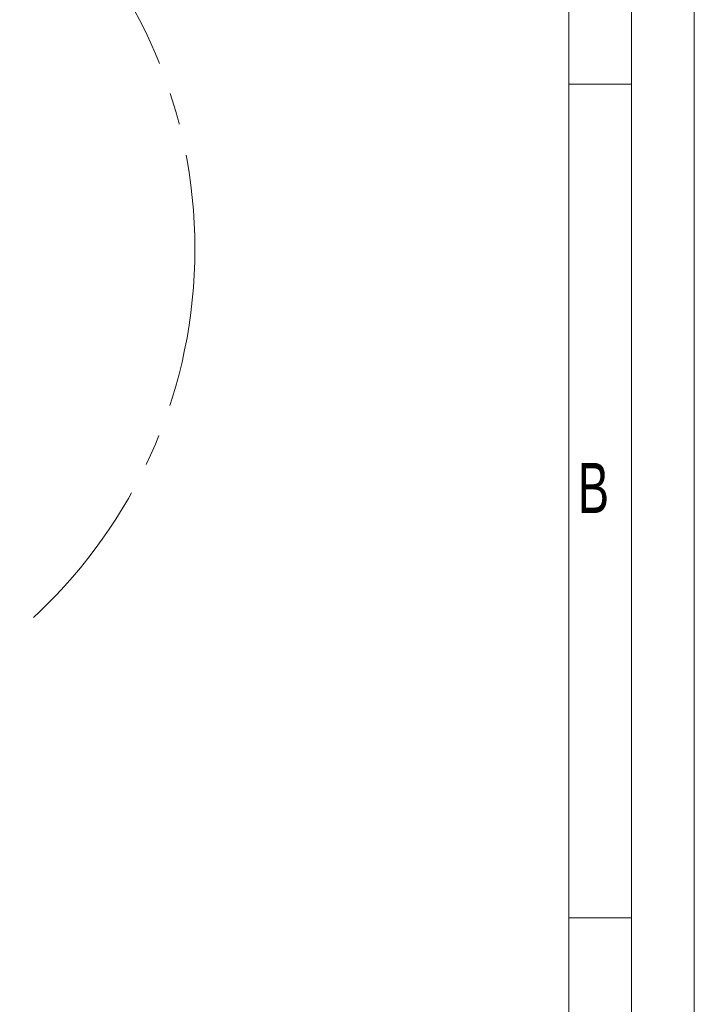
# Model space of a CAD drawing. Header units: millimetres. Extents: x 36 to 589, y 6 to 414.
# Tile 57 of 58: x 535 to 589, y 270 to 348. Entities that reach past the tile are written whole.
import ezdxf

# ---------------------------------------------------------------- set-up
doc = ezdxf.new("R2010")
doc.units = ezdxf.units.MM
doc.linetypes.add('CENTERX2', pattern=[20.32, 12.7, -2.54, 2.54, -2.54])
doc.styles.add('SLDTEXTSTYLE0', font='TXT', dxfattribs={"width": 0.7})

msp = doc.modelspace()

# ---------------------------------------------------------------- linework, layer by layer
at = {"color": 7, "linetype": 'Continuous', "lineweight": 15}
msp.add_line((588.5, 414.5), (588.5, 5.5), dxfattribs=at)
at = {"color": 1, "linetype": 'Continuous', "lineweight": 0}
for p, q in [((583.5, 409.5), (583.5, 10.5)), ((578.5, 404.5000052), (578.5, 10.5000052)), ((583.4831139, 343), (578.5, 343)), ((583.4831139, 276.5), (578.5, 276.5))]:
    msp.add_line(p, q, dxfattribs=at)
at = {"color": 7, "linetype": 'CENTERX2', "lineweight": 0}
msp.add_circle((508.6590142, 329.8524878), 40, dxfattribs=at)

# ---------------------------------------------------------------- texts
at = {"color": 1, "linetype": 'Continuous', "lineweight": 0, "insert": (579.206874, 312.7867893), "char_height": 4, "attachment_point": 1, "style": 'SLDTEXTSTYLE0'}
msp.add_mtext('B', dxfattribs=at)

doc.saveas('drawing.dxf')
